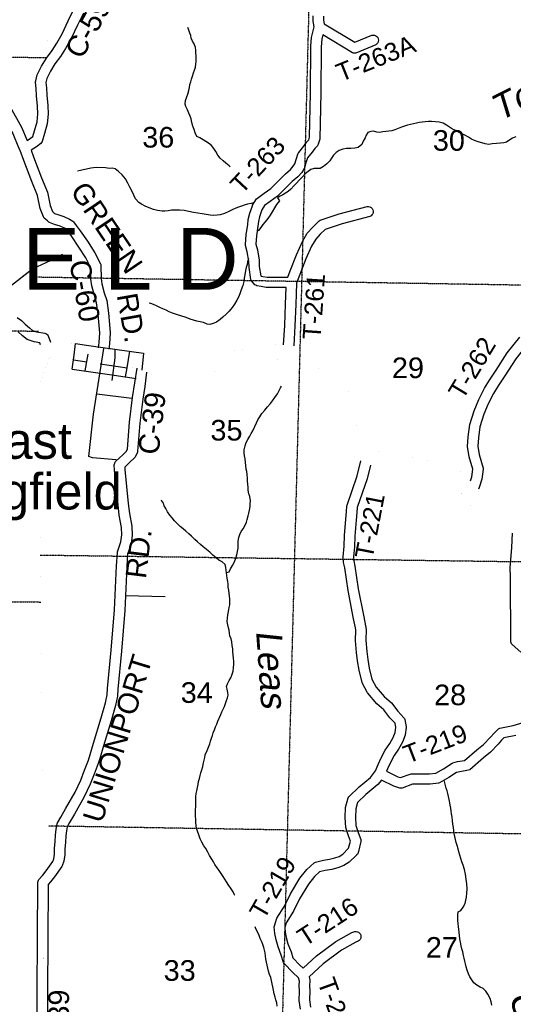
# Model space of a CAD drawing. Header units: feet. Extents: x -155 to 2562643, y -56 to 364810.
# Tile 82 of 121: x 2454557 to 2464126, y 277287 to 296381. Entities that reach past the tile are written whole.
import ezdxf
from ezdxf.enums import TextEntityAlignment as Align

# ---------------------------------------------------------------- set-up
doc = ezdxf.new("R2010")
doc.units = ezdxf.units.FT
doc.header["$MEASUREMENT"] = 0
for name, pattern in [('CENTER', [2, 1.25, -0.25, 0.25, -0.25]), ('HIDDEN', [0.375, 0.25, -0.125]), ('HIDDEN2', [0.1875, 0.125, -0.0625]), ('water', [0])]:
    doc.linetypes.add(name, pattern=pattern)
for name, color, linetype in [('COUNTY-LINE', 4, 'CENTER'), ('COUNTY-RD', 7, 'Continuous'), ('CR-TEXT', 7, 'Continuous'), ('HTEXT', 3, 'Continuous'), ('MTEXT', 2, 'Continuous'), ('RAILROAD', 6, 'Continuous'), ('SECTION', 8, 'HIDDEN2'), ('SECTION-TEXT', 8, 'Continuous'), ('STATE-RT', 2, 'Continuous'), ('STREET-RURAL', 14, 'Continuous'), ('TOWNSHIP', 9, 'HIDDEN'), ('TR-TEXT', 6, 'Continuous'), ('TWP-RD', 6, 'Continuous'), ('WATER-TEXT', 1, 'Continuous'), ('WATERWAY', 14, 'water')]:
    doc.layers.add(name, color=color, linetype=linetype)
doc.styles.add('ARIAL', font='arial.ttf')

msp = doc.modelspace()

# ---------------------------------------------------------------- linework, layer by layer
at = {"layer": 'COUNTY-LINE', "const_width": 0.04, "flags": 128}
msp.add_lwpolyline([(2451935.99, 183626.87), (2452186.29, 194241.17), (2452356.47, 199888.32), (2452356.47, 199888.32), (2452537.05, 210912.9), (2452642.86, 215853.49), (2452642.86, 215853.49), (2453052.69, 231900.41), (2453052.69, 231900.41), (2453184.69, 237232.8), (2453471.4, 253160.5), (2453471.4, 253160.5), (2453538.39, 256176.6), (2453568.21, 261539.59), (2453606.32, 263882.44), (2454823.35, 263908.45), (2454835.46, 264767.7), (2454835.46, 264767.7), (2455013.2, 277384.76), (2455009.22, 279887.93), (2455009.22, 279887.93), (2444652.57, 279864.08), (2438092.07, 280026.05), (2423207.96, 280172.56)], dxfattribs=at)
at = {"layer": 'COUNTY-RD'}
for points in [[(2454372.91, 294694.23), (2454591.34, 294299.18), (2454701.16, 294037.59), (2454769.28, 294082.04), (2454813.24, 294115.67), (2454846.7, 294229.04), (2454894.38, 294397.7), (2454910.86, 294553.71), (2454901.96, 294703.44), (2454881.52, 294903.81), (2454874.29, 295049.39), (2454865.53, 295171.11), (2454865.14, 295176.44), (2454866.65, 295192.85), (2454897.08, 295309.05), (2454980.03, 295480.11), (2455073.58, 295634.05), (2455183.37, 295784.04), (2455277.17, 295927.83), (2455379.74, 296106.45), (2455498.89, 296360.77), (2455609.13, 296583.92)], [(2455795.05, 296508.72), (2455679.12, 296274.04), (2455557.32, 296014.07), (2455447.78, 295823.3), (2455347.93, 295670.25), (2455240.04, 295522.85), (2455155.85, 295384.32), (2455085.59, 295239.42), (2455066.41, 295166.19), (2455066.54, 295164.38), (2455066.54, 295164.36), (2455073.93, 295061.54), (2455081.02, 294918.93), (2455101.36, 294719.52), (2455111.48, 294549.1), (2455091.48, 294359.72), (2455038.84, 294173.52), (2454992.83, 294017.64), (2454982.77, 293999.1), (2454969.05, 293983.06), (2454884.86, 293918.64), (2454777.1, 293848.32), (2454825.5, 293718.92), (2454977.97, 293316.94), (2455092.92, 293034.02), (2455148.82, 292775.74), (2455192.52, 292660.97), (2455233.72, 292624.81), (2455297.41, 292600.64), (2455415.25, 292567.7), (2455523.92, 292512.91), (2455585.85, 292472.75), (2455597.59, 292462.18), (2455653.72, 292392.83), (2455728.38, 292288.93), (2455868.48, 292083.43), (2456010.29, 291861.55), (2456124.5, 291646.98), (2456129.71, 291631.69), (2456132.39, 291615.78), (2456133.88, 291364.01), (2456148.63, 291259.24)], [(2456086.04, 290019.58), (2456097.84, 290118.07), (2456112.7, 290306.53), (2456100.06, 290453.29), (2456077.6, 290664.88), (2456047.71, 290890.87), (2456004.56, 291029.5), (2455952.39, 291218.52), (2455933.96, 291349.42), (2455932.59, 291581.88), (2455837.49, 291760.54), (2455701.56, 291973.22), (2455564.52, 292174.23), (2455494.65, 292271.46), (2455457.08, 292317.88), (2455424.2, 292339.21), (2455342.62, 292380.34), (2455234.87, 292410.46), (2455137.52, 292447.4), (2455122.17, 292456.63), (2455113.73, 292464.03), (2455113.71, 292464.04), (2455102.75, 292473.66), (2455095.37, 292480.13), (2455095.36, 292480.14), (2455032.75, 292535.09), (2455018.8, 292555.17), (2454956.54, 292718.68), (2454901.11, 292974.79), (2454791.79, 293243.83), (2454638.34, 293648.42), (2454565.6, 293842.9), (2454564.44, 293844.68), (2454561.61, 293853.33), (2454411.1, 294211.83)], [(2456148.63, 291259.24), (2456196.48, 291085.85), (2456243.75, 290934.01), (2456276.22, 290688.55), (2456299.16, 290472.42), (2456313.38, 290307.25), (2456296.9, 290098.3), (2456284.37, 289993.73)], [(2454505.19, 290604.81), (2454590.24, 290546.16), (2454665.16, 290478.66), (2454745.49, 290403.66), (2454807.72, 290351.74), (2454882.4, 290328.17), (2455044.05, 290303.22), (2455063.94, 290295.61), (2455081.79, 290283.98), (2455096.79, 290268.84), (2455108.26, 290250.89), (2455152.94, 290130.89)], [(2454960.95, 290073.33), (2454945.02, 290116.14), (2454836.78, 290132.85), (2454719.39, 290169.9), (2454702.26, 290179.27), (2454613.09, 290253.66), (2454529.96, 290331.26)], [(2454891.77, 276448.75), (2454909.65, 279657.29), (2454912.95, 279674.95), (2454919.35, 279691.75), (2454928.64, 279707.13), (2455002.26, 279790.66), (2455069.18, 279878.28), (2455197.93, 280058.89), (2455216.4, 280111.19), (2455229.7, 280201.55), (2455231.19, 280314.56), (2455246.63, 280440.44), (2455251.76, 280570.26), (2455264.18, 280680.85), (2455282, 280789.04), (2455288.32, 280806.46), (2455352.38, 280915.16), (2455442.61, 281074.87), (2455629.72, 281402.5), (2455739.27, 281634.41), (2455812.12, 281825.87), (2455892.5, 282022.83), (2455924.55, 282128.66), (2455989.65, 282354.47), (2456136.94, 282842.13), (2456217.48, 283132.53), (2456251.57, 283291.19), (2456258.48, 283411.95), (2456332.43, 284153.9), (2456393.11, 284935.97), (2456432.48, 285788.15), (2456451.57, 286046.55), (2456453.99, 286058.67), (2456518.45, 286252.7), (2456534.95, 286391.7), (2456529.99, 286535.05), (2456487.44, 286772.17), (2456462.63, 286973.82), (2456395.62, 287643.43), (2456391.05, 287748.94), (2456393.27, 287766.05), (2456398.38, 287782.52), (2456406.23, 287797.87), (2456416.6, 287811.66), (2456555.63, 287942.17), (2456623.59, 288008.2), (2456644.94, 288055.87), (2456686.03, 288578.68), (2456744.28, 289052.8), (2456836.14, 289624.7)], [(2457015.67, 289545.81), (2456981.08, 289265.98), (2456942.34, 289024.74), (2456885.07, 288558.64), (2456842.3, 288014.38), (2456838.05, 287997.73), (2456794.4, 287900.28), (2456783.52, 287884.73), (2456693.77, 287797.53)], [(2456693.77, 287797.53), (2456593.22, 287703.14), (2456595.18, 287657.73), (2456661.41, 286996), (2456685.27, 286802.06), (2456729.37, 286556.28), (2456735.35, 286383.32), (2456714.67, 286208.95), (2456649.65, 286013.26), (2456632.14, 285776.17), (2456592.75, 284923.61), (2456531.67, 284136.25), (2456457.92, 283396.31), (2456450.35, 283264.3), (2456411.78, 283084.75), (2456329.06, 282786.49), (2456181.47, 282297.85), (2456116.35, 282071.97), (2456081.2, 281955.91), (2455998.2, 281752.52), (2455923.43, 281556.01), (2455807.24, 281310.06), (2455616.51, 280976.09), (2455525.62, 280815.2), (2455474.8, 280728.98), (2455462.36, 280653.42), (2455451.32, 280555.14), (2455446.15, 280424.29), (2455431.03, 280301.03), (2455429.5, 280185.59), (2455411.44, 280062.87), (2455379.49, 279972.4), (2455373.02, 279959.96), (2455230.12, 279759.5), (2455156.94, 279663.68), (2455109.39, 279609.73), (2455091.89, 276470.66)]]:
    msp.add_lwpolyline(points, dxfattribs=at)
at = {"layer": 'RAILROAD', "const_width": 0.08}
msp.add_lwpolyline([(2452246.01, 289606.54), (2452749.04, 289802.94), (2453259.1, 290187.32), (2453801.22, 290725.86), (2454307.32, 291156.29), (2454809.42, 291548.69), (2455317.53, 291784.92), (2455387.54, 291826.97)], dxfattribs=at)
at = {"layer": 'RAILROAD'}
for points in [[(2455387.54, 291826.97), (2455317.53, 291784.92), (2454809.42, 291548.69), (2454307.32, 291156.29)], [(2455387.54, 291826.97), (2455317.53, 291784.92), (2454809.42, 291548.69), (2454576.38, 291366.57)]]:
    msp.add_lwpolyline(points, dxfattribs=at)
at = {"layer": 'SECTION'}
for points in [[(2460167.35, 296855.94), (2459327.85, 264706.28)], [(2439431.74, 295858.22), (2455082.51, 295646.45)], [(2473365.9, 291083.09), (2454910.44, 291386.38)], [(2454919.46, 290336.46), (2433893.77, 290465.75)], [(2454956.71, 286000.25), (2478791.99, 285670.05)], [(2433809.27, 285296.16), (2454964.54, 285088.53)], [(2486765.79, 280214.71), (2455117.38, 280743.49)]]:
    msp.add_lwpolyline(points, dxfattribs=at)
at = {"layer": 'STATE-RT', "color": 2, "linetype": 'Continuous', "const_width": 0.05}
for points in [[(2454960.95, 290073.33), (2454936.59, 290059.15), (2454885.57, 290001.83), (2454836.41, 289902.58), (2454814.54, 289845.12)], [(2457873.37, 289763.38), (2457802.31, 289750.07), (2457690.8, 289742.9), (2457552.27, 289737.01), (2457450.34, 289741.01), (2457369.56, 289746.66), (2457285.87, 289765.4), (2457201.35, 289791.58), (2457101.31, 289836.05), (2457009.4, 289878.29), (2456943.7, 289908.6), (2456876.96, 289922.7), (2456786.61, 289934.21), (2456591.19, 289959.38), (2456396.07, 289982.8), (2456186.3, 290003.33), (2456008.82, 290032.1), (2455794.42, 290063.14), (2455590.88, 290092.22), (2455375.22, 290121.74), (2455259.3, 290130.9), (2455162.46, 290131.74), (2455152.94, 290130.89)], [(2459670.56, 290076.05), (2459648.57, 290078.4), (2459500.36, 290089.61), (2459413.18, 290080.59), (2459300.59, 290060.08), (2459102.81, 290027.06), (2458918.13, 289994.1), (2458739.64, 289962.62), (2458566.55, 289920.74), (2458387.96, 289875.76), (2458230.45, 289835.86), (2458066.89, 289800.2), (2457921.1, 289772.32), (2457873.38, 289763.39)], [(2463295.1, 287441.83), (2463220.72, 287510.9), (2463109.39, 287612.52), (2463018.51, 287676.07), (2462923.45, 287721.8), (2462815.03, 287753), (2462647.42, 287792.2), (2462431.15, 287833.66), (2462206.76, 287876.19), (2461978.1, 287922.69), (2461723.67, 287973.17), (2461547.8, 288006.36), (2461411.35, 288035.53), (2461367.23, 288051.92), (2461322.53, 288083.39), (2461283.76, 288117.1), (2461260.7, 288150.58), (2461231.07, 288214.23), (2461158.76, 288372.98), (2461085.07, 288534.2), (2461040.25, 288640.68), (2461000.71, 288757.24), (2460963.25, 288878.68), (2460951.48, 288933.26), (2460940.01, 289059.86), (2460918.41, 289214.08), (2460887.47, 289347.29), (2460841.47, 289485.05), (2460788.78, 289610.11), (2460727.15, 289694.21), (2460645.31, 289778.26), (2460555.25, 289853.78), (2460450.06, 289916.7), (2460344.96, 289959.19), (2460242.42, 289994.71), (2460113.23, 290019.4), (2459985.45, 290040.44), (2459869.6, 290054.31)], [(2455131.62, 289838.53), (2454929.65, 289272.74), (2454864.39, 289137.33), (2454812.48, 289041.07), (2454752.05, 288951.02), (2454677.96, 288858), (2454588.73, 288776.04), (2454497.09, 288712.2)], [(2454814.55, 289845.13), (2454695.31, 289531.95), (2454703.68, 289532.08), (2454652.47, 289388.62), (2454597.09, 289273.71), (2454555.3, 289196.21)], [(2456836.14, 289624.7), (2456826.9, 289626.66), (2456748.49, 289636.65), (2456554.15, 289661.68), (2456363.59, 289684.54), (2456147.64, 289705.67), (2455963.32, 289735.56), (2455751.7, 289766.2), (2455549.32, 289795.12), (2455343.04, 289823.34), (2455246.16, 289831), (2455174.54, 289831.62), (2455145.44, 289829.02), (2455132.63, 289824.71), (2455111.65, 289782.36), (2455094.92, 289738.4)], [(2461170.14, 287823.79), (2461137.27, 287846.93), (2461058.24, 287915.64), (2460999.34, 288001.16), (2460958.57, 288088.75), (2460885.82, 288248.44), (2460810.33, 288413.62), (2460759.59, 288534.16), (2460715.27, 288664.82), (2460672.73, 288802.7), (2460654.36, 288887.94), (2460641.89, 289025.5), (2460623.17, 289159.24), (2460598.45, 289265.67), (2460560.55, 289379.15), (2460525.98, 289461.19), (2460497.57, 289499.97), (2460440.95, 289558.12), (2460380.77, 289608.58), (2460316.04, 289647.3), (2460239.58, 289678.21), (2460164.76, 289704.13), (2460060.69, 289724.02), (2459943.23, 289743.36), (2459798.81, 289760.64), (2459621.31, 289779.6), (2459504.52, 289788.43), (2459455.56, 289783.37), (2459352.17, 289764.54), (2459153.87, 289731.44), (2458970.55, 289698.72), (2458801.04, 289668.82), (2458638.45, 289629.48), (2458461.42, 289584.9), (2458299.27, 289543.82), (2458127.03, 289506.26), (2457976.88, 289477.56), (2457928.62, 289468.51)], [(2457928.63, 289468.52), (2457839.71, 289451.85), (2457706.8, 289443.3), (2457552.75, 289436.75), (2457433.98, 289441.43), (2457326.08, 289448.96), (2457208.59, 289475.28), (2457095.69, 289510.24), (2457015.67, 289545.81)], [(2464117.96, 286426.24), (2464085.11, 286423.61), (2463944.43, 286417.28), (2463830.5, 286417.93), (2463750.8, 286433.27), (2463662.9, 286473.67), (2463592.88, 286544.83), (2463527.76, 286634.93), (2463430.84, 286776.63), (2463318.33, 286937.05), (2463221.42, 287077.76), (2463174.5, 287140.05), (2463110.65, 287203.72), (2463017.52, 287290.2), (2462921.53, 287377.82), (2462866.53, 287416.27), (2462816.19, 287440.5), (2462739.35, 287462.6), (2462585, 287498.7), (2462374.97, 287538.96), (2462148.92, 287581.81), (2461919.02, 287628.57), (2461666.65, 287678.63), (2461488.62, 287712.24), (2461355.52, 287740.69)], [(2464213.71, 286734.87), (2464066.39, 286723.07), (2463938.55, 286717.32), (2463859.96, 286717.77), (2463843.12, 286721.01), (2463838.16, 286723.29), (2463822.68, 286739.01), (2463773.18, 286807.51), (2463677.46, 286947.45), (2463564.67, 287108.27), (2463464.88, 287253.16), (2463448.47, 287274.95)]]:
    msp.add_lwpolyline(points, dxfattribs=at)
at = {"layer": 'STREET-RURAL'}
for points in [[(2455610.46, 289875.2), (2455640.65, 290098.66)], [(2455640.65, 290098.66), (2455852.45, 290068.84)], [(2455852.45, 290068.84), (2456170.15, 290024.11)], [(2455574.24, 289607.07), (2455610.46, 289875.2)], [(2455824.63, 289570.49), (2455886.68, 289898.22)], [(2456442.84, 287834.06), (2456429.09, 287848.21), (2455970.31, 287884.89), (2455899.96, 287910.1), (2455990.62, 288730.52), (2456190.26, 290002.94)], [(2456170.15, 290024.11), (2456953.82, 289913.77), (2456926.15, 289586.38)], [(2456409.94, 289836.68), (2456404.74, 289991.08)], [(2456605.75, 289456.39), (2456640.83, 289629.63), (2456689.22, 289951.02)], [(2455598.55, 289787.01), (2455859.12, 289747.67)], [(2456119.69, 289708.32), (2456640.83, 289629.63)], [(2456347.44, 289381.77), (2456410.45, 289821.24), (2456409.94, 289836.68)], [(2455574.24, 289607.07), (2456389.21, 289488.02)], [(2456389.21, 289488.02), (2456811.56, 289426.32)], [(2456052.74, 289126.45), (2456733.65, 289038.91)], [(2456601.34, 285214.25), (2457378.29, 285195)]]:
    msp.add_lwpolyline(points, dxfattribs=at)
at = {"layer": 'TOWNSHIP', "const_width": 0.03, "flags": 128}
msp.add_lwpolyline([(2455009.22, 279887.93), (2454910.37, 291395.09), (2455132.7, 296885.91), (2455132.7, 296885.91), (2454285.84, 296890.94), (2454621.89, 323381.77), (2454621.89, 323381.77), (2454632.61, 328014.9)], dxfattribs=at)
at = {"layer": 'TWP-RD'}
for points in [[(2459014.87, 292616.62), (2459016.96, 292625.13), (2459019.11, 292629.04), (2459068.25, 292772.99), (2459073.04, 292783.13), (2459149.96, 292907.65), (2459163.9, 292922.44), (2459296.85, 293015.86), (2459426.58, 293108.76), (2459706.61, 293390.43), (2459808.4, 293475.32), (2459861.3, 293538.19), (2459889.6, 293583.37), (2459914.99, 293668.54), (2459956.92, 293793.28), (2459965.43, 293808.82), (2460063.43, 293930.52), (2460121.16, 294013.25), (2460160.73, 294053.9), (2460175.11, 294103.87), (2460195.43, 294963.54), (2460199.71, 295866.14), (2460214.79, 296034.85), (2460268.18, 296243.22), (2460245.35, 296351.73), (2460243.96, 296457.03)], [(2460444.04, 296452.77), (2460445.07, 296373.84), (2460459.75, 296304.04), (2461055.35, 295943.53), (2461383.12, 296080.25), (2461409.21, 296083.75), (2461435.34, 296080.38), (2461459.69, 296070.36), (2461480.61, 296054.39), (2461496.7, 296033.53), (2461506.83, 296009.24), (2461510.33, 295983.15), (2461506.96, 295957.02), (2461496.94, 295932.67), (2461480.97, 295911.75), (2461460.11, 295895.66), (2461074.6, 295734.85), (2461051.32, 295731.09), (2461027.78, 295732.85), (2461005.32, 295740.03), (2460434.27, 296085.67)], [(2460434.27, 296085.67), (2460412.55, 296000.9), (2460399.67, 295856.75), (2460395.41, 294960.7), (2460374.6, 294079.81), (2460372.65, 294067.1), (2460343.7, 293966.56), (2460336.65, 293951.75), (2460327.27, 293938.27), (2460275.85, 293885.44), (2460223.51, 293810.44), (2460137.98, 293704.21), (2460105.67, 293608.1), (2460075.47, 293506.76), (2460069.9, 293494.44), (2460023.36, 293420.14), (2459950.05, 293333.03), (2459841.87, 293242.81), (2459556.61, 292955.88), (2459412.56, 292852.73), (2459303.99, 292776.44), (2459252.07, 292692.39), (2459206.97, 292560.29), (2459184.92, 292470.64), (2459174.71, 292374.98), (2459147.4, 292192.44), (2459137.01, 292029.46), (2459163.96, 291918.65), (2459196.02, 291719.24), (2459201.66, 291594.79), (2459229.08, 291416.14), (2459235.85, 291408.73), (2459272.24, 291400.93), (2459354.45, 291387.8), (2459753.77, 291385.1), (2459800.93, 291513.3), (2459922.44, 291820.72), (2460038.1, 292076.79), (2460131.75, 292243.64), (2460236.71, 292360.48), (2460364.27, 292480.44), (2460382.58, 292491.46), (2460751.04, 292617.15), (2461294.2, 292758.84), (2461320.54, 292758.67), (2461345.92, 292751.69), (2461368.63, 292738.38), (2461387.13, 292719.64), (2461400.15, 292696.74), (2461406.79, 292671.27), (2461406.62, 292644.93), (2461399.64, 292619.55), (2461386.33, 292596.84), (2461367.59, 292578.34), (2461344.69, 292565.32), (2460808.65, 292425.49), (2460477.74, 292312.61), (2460379.86, 292220.55), (2460295.33, 292126.45), (2460216.78, 291986.51), (2460106.68, 291742.76), (2459987.81, 291442.01), (2459924.16, 291268.99), (2459910.24, 290857.93), (2459893.58, 290441.73), (2459869.6, 290054.31)], [(2459670.56, 290076.05), (2459693.82, 290451.9), (2459710.38, 290865.32), (2459721.21, 291185.31), (2459337.91, 291187.9), (2459235.49, 291204.27), (2459152.51, 291222.04), (2459133.55, 291230.45), (2459116.73, 291242.57), (2459054.35, 291310.9), (2459044.18, 291327.71), (2459037.48, 291346.17), (2459002.34, 291575.04), (2458996.74, 291698.78), (2458967.76, 291879.07), (2458937.28, 292004.35), (2458935.96, 292019.43), (2458948.34, 292213.63), (2458976.29, 292400.4), (2458987.48, 292505.29), (2459012.36, 292606.43), (2459012.89, 292610.83), (2459014.87, 292616.62)], [(2464540.94, 290300.71), (2464411.81, 290109.97), (2464172.33, 289803.25), (2463962.34, 289474.89), (2463830.92, 289279.1), (2463740, 289134.73), (2463638.44, 288934.58), (2463554.35, 288730.97), (2463479.2, 288487.27), (2463447.87, 288274.58), (2463439.02, 288113.91), (2463466.71, 287950.09), (2463539.44, 287686.11), (2463540.87, 287666.45), (2463516.64, 287471.96), (2463460.79, 287307.94), (2463448.47, 287274.95)], [(2463295.1, 287441.83), (2463320.7, 287517.02), (2463338.73, 287661.66), (2463271.19, 287906.76), (2463238.1, 288102.6), (2463248.67, 288294.69), (2463283.56, 288531.56), (2463365.96, 288798.76), (2463456.56, 289018.13), (2463565.84, 289233.49), (2463663.24, 289388.14), (2463795.04, 289584.51), (2464008.91, 289918.93), (2464249.99, 290227.7)], [(2461106.96, 283947.33), (2461088.51, 284106.67), (2461066.81, 284342.25), (2461074, 284542.29), (2461065.38, 284590.18), (2461029.25, 284761.14), (2460921.4, 285309.57), (2460857.61, 285749.06), (2460835.76, 285857.18), (2460825.07, 285965.95), (2460845.21, 286174.14), (2460856.46, 286379.26), (2460878.61, 286694.83), (2460894.69, 286838.8), (2460901.54, 286951.19), (2460904.12, 286964.3), (2461097.77, 287534.16), (2461170.14, 287823.79)], [(2461355.52, 287740.69), (2461289.79, 287477.64), (2461099.95, 286918.97), (2461094.01, 286821.6), (2461077.83, 286676.72), (2461056.08, 286366.79), (2461044.69, 286159.03), (2461026.01, 285966.1), (2461033.8, 285886.86), (2461054.75, 285783.26), (2461118.6, 285343.26), (2461225.22, 284801.11), (2461261.68, 284628.58), (2461274.64, 284556.59), (2461267.15, 284347.85), (2461287.45, 284127.35), (2461305.12, 283974.75), (2461332.46, 283805.01), (2461383.65, 283595.12), (2461467.2, 283435.08), (2461619.79, 283257.2), (2461761.32, 283133.41), (2461886.7, 282972.78), (2462006.09, 282844.31), (2462016.27, 282827.96), (2462023.14, 282809.98), (2462047.74, 282669.16), (2462048.07, 282654.05), (2462030.02, 282514.68), (2462027.41, 282503.96), (2461979.9, 282373.53), (2461899.49, 282236.11), (2461815.83, 282109.95), (2461743.27, 281977.48), (2461687.21, 281855.64), (2461668.69, 281810.33), (2461885.37, 281701.42), (2461941.52, 281683.55), (2462124.9, 281751.64), (2462142.61, 281754.8), (2462503.66, 281753.72), (2462621.24, 281768.43), (2462772.39, 281855.53), (2462937.67, 281962.77), (2462952.18, 281969.2), (2463044.33, 281993.59), (2463181.15, 282016.04), (2463418.6, 282220.69), (2463549.4, 282325.53), (2463683.49, 282467.16), (2463752.46, 282546.37), (2463837.43, 282626.4), (2463862.22, 282639.24), (2464125.11, 282692.68), (2464399.01, 282774.77)], [(2464095.5, 286145.79), (2464109.77, 286425.58)], [(2464273.83, 284114.13), (2464104.96, 284262.28), (2464092.3, 284279.31), (2464083.49, 284298.63), (2464078.93, 284319.35), (2464072.6, 285575.51), (2464064.12, 285753.91), (2464095.5, 286145.79)], [(2459998.44, 277192.37), (2459976.59, 277362.22), (2459978.33, 277542.34), (2459972.81, 277649.34), (2459978.91, 277738.27), (2459964.22, 277799.42), (2459848.68, 277905.2), (2459684.01, 278076.09), (2459672.01, 278096.53), (2459627.95, 278241.4), (2459565.03, 278398.83), (2459529.12, 278538.94), (2459503.9, 278659.01), (2459493.06, 278789.13), (2459495.34, 278808.88), (2459542.56, 278954.58), (2459687.74, 279189.28), (2459808.42, 279430.68), (2459988.12, 279730.29), (2460124.92, 279903.35), (2460265.08, 280033.66), (2460289.07, 280046.15), (2460444.56, 280079.48), (2460563.89, 280098.78), (2460665.18, 280126.05), (2460751.31, 280156.08), (2460818.52, 280201.16), (2460933.76, 280312.99), (2460967.45, 280451.23), (2460931.24, 280555.3), (2460876.6, 280716.54), (2460867.45, 280910.67), (2460873.62, 281104.16), (2460921.96, 281289.46), (2460936.35, 281313.72), (2461136.46, 281502.02), (2461356.38, 281688.42), (2461453.81, 281813.19), (2461503.71, 281935.3), (2461564.5, 282067.43), (2461644.47, 282213.44), (2461729.71, 282341.97), (2461798.16, 282458.95), (2461833.81, 282556.82), (2461846.81, 282657.17), (2461832.88, 282736.9), (2461734.34, 282842.94), (2461615.35, 282995.38), (2461477.33, 283116.1), (2461304.23, 283317.89), (2461297.84, 283327.33), (2461197.93, 283518.71), (2461193.66, 283530.05), (2461136.28, 283765.34), (2461106.96, 283947.33)], [(2464173.84, 282498.5), (2463943.66, 282451.71), (2463896.79, 282407.56), (2463831.59, 282332.68), (2463685.19, 282178.05), (2463546.47, 282066.87), (2463279.95, 281837.16), (2463254.94, 281825.48), (2463086.21, 281797.79), (2463026.47, 281781.98), (2462876.82, 281684.87), (2462694.94, 281580.07), (2462676, 281573.72), (2462515.82, 281553.68), (2462169.11, 281554.72), (2461968.43, 281480.2), (2461946.41, 281477.22), (2461924.29, 281479.15), (2461809.66, 281515.64), (2461569.48, 281636.36), (2461501.36, 281549.13), (2461269.73, 281352.8), (2461104.66, 281197.47), (2461072.8, 281075.37), (2461067.61, 280912.19), (2461075.06, 280754.07), (2461120.4, 280620.26), (2461169.19, 280480.02), (2461171.93, 280461.03), (2461171.02, 280441.87), (2461123.9, 280248.54), (2461123.87, 280246.62), (2461120.8, 280235.82), (2461118.12, 280224.82), (2461117.19, 280223.12), (2461116.67, 280221.29), (2461110.93, 280211.69), (2461105.48, 280201.73), (2461104.15, 280200.34), (2461103.17, 280198.7), (2461095.14, 280190.91), (2461087.29, 280182.69), (2461085.63, 280181.68), (2460944.88, 280045.1), (2460841.39, 279975.68), (2460724.18, 279934.81), (2460605.96, 279902.98), (2460481.51, 279882.86), (2460371.17, 279859.21), (2460272.32, 279767.31), (2460153.01, 279616.38), (2459983.88, 279334.38), (2459862.58, 279091.75), (2459725.36, 278869.92), (2459694.86, 278775.8), (2459702.18, 278687.97), (2459723.94, 278584.35), (2459755.55, 278461.03), (2459816.83, 278307.73), (2459852.92, 278189.03), (2459988.36, 278048.48), (2460053.91, 277988.46), (2460310.84, 278226.39), (2460685.29, 278504.9), (2460992.68, 278676.54), (2461051.25, 278697.15), (2461077.51, 278699.16), (2461103.38, 278694.32), (2461127.13, 278682.93), (2461147.12, 278665.79), (2461161.99, 278644.06), (2461170.73, 278619.23), (2461172.74, 278592.97), (2461167.9, 278567.1), (2461156.51, 278543.35), (2461139.37, 278523.36), (2461117.64, 278508.49), (2461075.22, 278493.56), (2460794.19, 278336.64), (2460438.83, 278072.33), (2460165.21, 277818.95), (2460178.73, 277762.69), (2460180.01, 277747.49), (2460173.17, 277647.65), (2460178.37, 277546.53), (2460176.71, 277374.08), (2460194.98, 277232.05)]]:
    msp.add_lwpolyline(points, dxfattribs=at)
at = {"layer": 'WATERWAY'}
for points in [[(2458636.4, 293525.74), (2458615.18, 293547.93), (2458552.19, 293599.22), (2458501.36, 293642.66), (2458442.33, 293698.02), (2458397.36, 293753.59), (2458360.23, 293823.33), (2458319.22, 293882.97), (2458276.2, 293942.59), (2458215.27, 293989.89), (2458164.64, 294019.28), (2458111.97, 294050.64), (2458049.15, 294089.89), (2457990.48, 294119.15), (2457957.42, 294184.94), (2457938.45, 294248.91), (2457915.37, 294318.85), (2457894.28, 294390.83), (2457879.3, 294456.87), (2457862.45, 294512.85), (2457837.56, 294568.71), (2457810.56, 294632.57), (2457777.53, 294696.34), (2457764.78, 294746.35), (2457773.87, 294814.75), (2457797.02, 294883.35), (2457816.38, 294935.84), (2457837.44, 295010.44), (2457846.73, 295064.78), (2457857.97, 295123.17), (2457871.33, 295173.56), (2457888.63, 295230.03), (2457909.94, 295286.56), (2457929.13, 295351.09), (2457944.5, 295401.51), (2457961.77, 295459.99), (2457973.01, 295518.38), (2457976.32, 295568.62), (2457977.63, 295618.84), (2457978.8, 295679.09), (2457973.92, 295741.26), (2457971.21, 295791.42), (2457971.21, 295791.42), (2457962.45, 295843.5), (2457939.38, 295913.44), (2457908.52, 295965.2), (2457883.61, 296023.06), (2457872.84, 296075.11), (2457851.86, 296139.06), (2457830.99, 296194.98), (2457816.46, 296228.9)], [(2464174.24, 294108.32), (2464112.28, 294085.33), (2464060.5, 294052.46), (2463994.81, 294009.34), (2463942.78, 293994.53), (2463876.55, 293989.56), (2463798.33, 293980.39), (2463718.1, 293971.2), (2463649.89, 293964.19), (2463579.45, 293973.21), (2463516.88, 293994.39), (2463444.27, 294015.42), (2463375.67, 294036.52), (2463317, 294065.79), (2463254.18, 294105.03), (2463185.35, 294142.19), (2463134.78, 294167.55), (2463065.98, 294202.7), (2463009.32, 294232), (2462946.64, 294261.21), (2462889.89, 294296.53), (2462833.1, 294335.86), (2462764.27, 294373.01), (2462685.66, 294391.95), (2462615.19, 294402.98), (2462542.8, 294407.96), (2462480.56, 294405.05), (2462418.35, 294400.13), (2462356.17, 294393.21), (2462300.02, 294386.37), (2462245.9, 294377.55), (2462189.82, 294364.69), (2462129.73, 294351.78), (2462071.68, 294336.88), (2462017.7, 294318.03), (2461957.75, 294295.07), (2461895.85, 294268.08), (2461831.88, 294245.06), (2461773.86, 294228.16), (2461773.86, 294228.16), (2461715.75, 294217.28), (2461657.59, 294210.41), (2461595.4, 294203.49), (2461531.21, 294196.54), (2461480.94, 294199.82), (2461418.43, 294216.99), (2461362.19, 294216.17), (2461306.26, 294193.28), (2461272.84, 294140.59), (2461251.44, 294090.08), (2461218.22, 294023.34), (2461186.92, 293962.65), (2461119.41, 293905.46), (2461053.32, 293890.44), (2460973.06, 293883.26), (2460890.71, 293882.06), (2460820.55, 293871.01), (2460752.65, 293841.92), (2460694.94, 293802.93), (2460639.37, 293753.94), (2460601.96, 293699.18), (2460570.55, 293646.52), (2460509.12, 293585.4), (2460445.57, 293532.27), (2460383.78, 293497.25), (2460321.55, 293494.34), (2460263.3, 293493.49), (2460203.26, 293476.56), (2460147.53, 293439.61), (2460091.9, 293394.63), (2460030.56, 293327.49), (2459975.16, 293266.45), (2459919.7, 293209.42), (2459872.19, 293158.54), (2459812.78, 293097.44), (2459761.17, 293052.52), (2459709.45, 293015.63), (2459657.64, 292984.76), (2459605.76, 292959.92), (2459551.49, 292927.38)], [(2459087.75, 292829.51), (2459047.21, 292819.31), (2458971.05, 292806.16), (2458911.05, 292787.22), (2458855.09, 292766.33), (2458801.14, 292745.47), (2458747.16, 292726.62), (2458691.28, 292699.71), (2458613.45, 292662.44), (2458529.62, 292623.08), (2458441.55, 292599.71), (2458387.43, 292590.9), (2458321.21, 292585.92), (2458248.81, 292590.9), (2458170.28, 292603.82), (2458091.73, 292618.74), (2458013.2, 292631.66), (2457926.63, 292644.46), (2457835.97, 292663.23), (2457745.36, 292677.98), (2457656.81, 292688.74), (2457574.43, 292689.56), (2457500.17, 292684.47), (2457431.97, 292677.45), (2457371.79, 292670.56), (2457317.56, 292669.77), (2457229.02, 292680.54), (2457148.34, 292703.47), (2457065.54, 292734.39), (2456988.74, 292767.41), (2456919.95, 292802.56), (2456867.22, 292837.94), (2456803.95, 292909.3), (2456768.82, 292979.07), (2456731.5, 293062.86), (2456694.31, 293136.61), (2456655.08, 293212.34), (2456605.68, 293297.96), (2456542.32, 293375.35), (2456473.11, 293440.61), (2456408.11, 293491.87), (2456347.68, 293503.04), (2456297.52, 293498.3), (2456219.05, 293507.21), (2456040.15, 293514.65), (2455987.98, 293509.88), (2455937.85, 293503.13), (2455851.76, 293481.81), (2455787.66, 293468.83), (2455737.61, 293456.06), (2455679.53, 293443.17), (2455677.52, 293443.14)], [(2459555.79, 292929.95), (2459590.95, 292869.35), (2459537.67, 292800.31), (2459494.43, 292731.42), (2459453.28, 292656.53), (2459413.98, 292593.72), (2459364.71, 292524.74), (2459317.35, 292463.82), (2459271.88, 292410.95), (2459228.47, 292354.11), (2459185.15, 292291.23), (2459178.34, 292278.93)], [(2458989.36, 291749.29), (2458974.57, 291687.83), (2458963.3, 291631.45), (2458950.05, 291573.03), (2458936.72, 291520.63), (2458919.87, 291432.04), (2458910.67, 291371.68), (2458901.6, 291301.27), (2458880.57, 291224.67), (2458851.59, 291141.92), (2458826.51, 291067.27), (2458797.28, 291002.6), (2458763.97, 290941.88), (2458718.81, 290866.93), (2458675.57, 290798.04), (2458620.25, 290730.98), (2458556.84, 290667.82), (2458497.37, 290610.73), (2458441.74, 290565.76), (2458370.08, 290518.54), (2458304.21, 290487.47), (2458242.17, 290470.5), (2458189.87, 290475.77), (2458119.12, 290506.87), (2458052.64, 290519.96), (2457988.17, 290533.09), (2457923.59, 290554.24), (2457859.04, 290573.38), (2457786.28, 290604.45), (2457598.62, 290663.98), (2457521.93, 290688.97), (2457455.26, 290716.11), (2457396.59, 290745.38), (2457331.87, 290776.57), (2457275.26, 290801.85), (2457210.54, 290833.04), (2457151.93, 290858.29), (2457099.46, 290875.61), (2457069.16, 290887.21)], [(2458567.06, 285662.21), (2458620.38, 285671.18), (2458645.63, 285733.79), (2458684.9, 285798.61), (2458718.07, 285869.36), (2458749.23, 285940.09), (2458768.48, 286000.6), (2458781.61, 286067.05), (2458790.74, 286133.44), (2458793.86, 286197.74), (2458794.86, 286270.04), (2458807.91, 286342.51), (2458827.22, 286399.01), (2458852.57, 286453.59), (2458885.96, 286508.28), (2458921.31, 286567.02), (2458952.5, 286635.74), (2458967.87, 286686.16), (2458988.93, 286760.76), (2459000.28, 286811.12), (2459009.48, 286871.49), (2459022.56, 286941.95), (2459027.86, 286994.23), (2459029.09, 287050.47), (2459015.89, 287132.6), (2459001.05, 287188.61), (2458988.02, 287258.69), (2458983.28, 287310.83), (2458980.37, 287375.04), (2458975.55, 287433.2), (2458970.83, 287483.32), (2458963.74, 287559.52), (2458956.91, 287617.65), (2458950.18, 287667.75), (2458943.21, 287735.91), (2458936.37, 287794.04), (2458925.35, 287864.16), (2458914.49, 287922.23), (2458909.64, 287982.39), (2458908.8, 288042.62), (2458925.82, 288119.16), (2458949.05, 288181.74), (2458982.39, 288240.45), (2459017.67, 288303.21), (2459047.05, 288357.85), (2459076.48, 288408.47), (2459146.61, 288566.1), (2459174, 288618.7), (2459209.29, 288681.45), (2459252.61, 288744.32), (2459307.98, 288807.37), (2459361.32, 288872.39), (2459416.67, 288937.45), (2459460.16, 288988.27), (2459505.4, 289057.2), (2459552.63, 289128.16), (2459582.06, 289178.78), (2459615.31, 289243.51), (2459633, 289271.88)], [(2458724.35, 279405.25), (2458721.59, 279412.14), (2458696.7, 279468), (2458655.72, 279525.64), (2458612.64, 279589.26), (2458563.4, 279662.84), (2458499.69, 279766.33), (2458464.73, 279824.05), (2458421.77, 279879.65), (2458384.86, 279933.33), (2458341.78, 279996.95), (2458314.95, 280048.77), (2458284.09, 280100.53), (2458238.87, 280174.16), (2458201.79, 280239.88), (2458162.68, 280307.59), (2458127.78, 280361.29), (2458090.67, 280429.02), (2458055.58, 280496.78), (2458026.37, 280574.66), (2458003.32, 280642.6), (2457986.45, 280700.58), (2457977.71, 280750.65), (2457972.72, 280820.85), (2457969.9, 280879.04), (2457967.19, 280929.2), (2457966.18, 281001.47), (2457967.44, 281055.7), (2457968.52, 281121.97), (2457968.52, 281121.97), (2457971.56, 281192.29), (2457972.59, 281262.58), (2457973.9, 281312.8), (2457979.04, 281377.12), (2457988.35, 281429.46), (2458003.55, 281491.93), (2458016.8, 281550.35), (2458026.09, 281604.69), (2458039.31, 281665.12), (2458052.56, 281723.54), (2458065.9, 281775.94), (2458085.17, 281834.44), (2458104.33, 281900.98), (2458121.49, 281967.49), (2458134.82, 282019.89), (2458144.17, 282070.22), (2458155.49, 282122.59), (2458192.45, 282209.46), (2458217.64, 282276.08), (2458240.88, 282338.66), (2458256.22, 282391.09), (2458275.52, 282447.59), (2458292.84, 282502.05), (2458310.22, 282552.5), (2458331.56, 282607.02), (2458352.85, 282665.56), (2458376.17, 282722.12), (2458397.51, 282776.64), (2458455.97, 282905.99), (2458477.34, 282958.5), (2458524.15, 283059.57), (2458547.44, 283118.14), (2458564.71, 283176.61), (2458588.08, 283229.16), (2458595.36, 283283.47), (2458590.65, 283333.6), (2458575.69, 283397.64), (2458568.94, 283449.74), (2458586.29, 283502.2), (2458619.52, 283568.94), (2458648.95, 283619.56), (2458670.34, 283670.07), (2458693.38, 283746.7), (2458704.48, 283815.13), (2458707.52, 283885.45), (2458706.77, 283939.65), (2458704.03, 283991.81), (2458697.03, 284061.99), (2458690.14, 284124.13), (2458687.32, 284182.32), (2458678.39, 284246.44), (2458667.39, 284314.55), (2458656.49, 284376.64), (2458631.63, 284430.49), (2458624.85, 284484.6), (2458616.03, 284540.69), (2458603.28, 284590.71), (2458590.42, 284648.75), (2458581.49, 284712.87), (2458584.64, 284775.16), (2458591.78, 284839.51), (2458602.94, 284903.93), (2458619.93, 284982.48), (2458631.22, 285036.85), (2458632.45, 285093.09), (2458629.68, 285147.26), (2458624.91, 285201.41), (2458616.1, 285257.5), (2458609.26, 285315.63), (2458600.39, 285375.74), (2458595.59, 285431.88), (2458588.84, 285483.99), (2458581.92, 285548.14), (2458575.11, 285604.26), (2458568.38, 285654.36), (2458559.62, 285706.44), (2458552.87, 285758.54), (2458539.98, 285818.59), (2458479.05, 285865.9), (2458420.27, 285903.2), (2458363.42, 285946.55), (2458302.43, 285997.87), (2458241.39, 286053.2), (2458178.35, 286108.51), (2458115.41, 286155.79), (2458064.55, 286201.23), (2458003.57, 286252.55), (2457952.71, 286298), (2457887.52, 286363.31), (2457836.66, 286408.76), (2457775.65, 286462.09), (2457724.82, 286505.52), (2457669.89, 286554.92), (2457608.79, 286614.27), (2457557.85, 286665.74), (2457512.91, 286719.3), (2457467.99, 286770.86), (2457420.88, 286836.43), (2457387.84, 286900.21), (2457356.96, 286953.97), (2457356.96, 286953.97), (2457344.18, 287005.99), (2457307.27, 287059.67), (2457301.19, 287063.6)], [(2463711.53, 277271.75), (2463694.54, 277337.76), (2463675.63, 277397.72), (2463632.24, 277483.43), (2463595.28, 277541.13), (2463538.34, 277590.5), (2463485.67, 277621.86), (2463420.87, 277659.07), (2463361.95, 277706.41), (2463318.96, 277764.01), (2463286.01, 277821.76), (2463259.09, 277879.6), (2463232, 277949.48), (2463210.99, 278015.44), (2463196.15, 278071.44), (2463183.34, 278125.47), (2463170.48, 278183.51), (2463159.71, 278235.56), (2463146.71, 278303.64), (2463129.77, 278365.64), (2463116.94, 278421.67), (2463099.92, 278489.69), (2463090.99, 278553.82), (2463084.07, 278617.97), (2463075.09, 278686.1), (2463068.28, 278742.23), (2463063.56, 278792.35), (2463054.63, 278856.48), (2463051.82, 278914.66), (2463049.05, 278968.84), (2463050.33, 279021.06), (2463055.49, 279083.38), (2463111.45, 279104.27), (2463156.76, 279169.17), (2463189.87, 279243.94), (2463205.1, 279304.4), (2463218.32, 279364.83), (2463225.32, 279439.22), (2463228.11, 279527.61), (2463222.75, 279623.91), (2463213.43, 279716.13), (2463198.05, 279810.28), (2463176.71, 279900.32), (2463153.47, 279982.31), (2463130.4, 280052.25), (2463111.46, 280114.22), (2463090.45, 280180.17), (2463071.5, 280242.14), (2463054.57, 280304.14), (2463037.61, 280368.15), (2463020.7, 280428.14), (2463005.86, 280484.14), (2462990.99, 280542.16), (2462980.16, 280598.22), (2462971.32, 280656.32), (2462964.45, 280716.46), (2462955.52, 280780.58), (2462948.49, 280852.76), (2462939.53, 280918.89), (2462930.66, 280979), (2462921.85, 281035.09), (2462915.04, 281091.21), (2462904.21, 281147.27), (2462893.47, 281197.31), (2462882.56, 281259.4), (2462867.66, 281319.42), (2462854.83, 281375.45), (2462842.02, 281429.48), (2462823.22, 281481.41), (2462789.35, 281605.41), (2462788.45, 281608.95)], [(2459551.21, 277253.66), (2459540.33, 277313.74), (2459525.4, 277375.77), (2459508.6, 277427.73), (2459491.64, 277491.74), (2459478.58, 277563.83), (2459465.67, 277625.89), (2459452.8, 277683.93), (2459439.86, 277747.99), (2459422.92, 277809.99), (2459402.06, 277865.91), (2459379.09, 277927.82), (2459368.19, 277989.9), (2459355.32, 278047.95), (2459342.49, 278103.98), (2459331.58, 278166.07), (2459324.83, 278218.17), (2459313.89, 278282.27), (2459303.12, 278334.31), (2459290.32, 278388.34), (2459269.45, 278444.26), (2459248.61, 278498.17), (2459221.57, 278564.04), (2459200.7, 278619.95), (2459173.76, 278679.8), (2459136.59, 278751.54), (2459120.4, 278787.5)]]:
    msp.add_lwpolyline(points, dxfattribs=at)

# ---------------------------------------------------------------- texts
at = {"layer": 'CR-TEXT', "style": 'ARIAL'}
for s, rotation, p in [('C-59', 61, (2455865.9, 295536.64)), ('GREEN', 304, (2455424.54, 292994.69)), ('C-60', 280, (2455399.69, 291664.74)), ('RD.', 280, (2456317.95, 291020.89)), ('C-39', 83, (2457364.35, 287914.74)), ('RD.', 83, (2457121.61, 285513.57)), ('UNIONPORT', 73, (2456268.09, 280746.14)), ('C-39', 90, (2455633.41, 276362.6))]:
    msp.add_text(s, height=400, rotation=rotation, dxfattribs=at).set_placement(p, align=Align.BOTTOM_LEFT)
at = {"layer": 'HTEXT', "style": 'ARIAL'}
msp.add_text('S P R I  N G F I  E L D', height=1200, dxfattribs=at).set_placement((2450417.61, 291743.67), align=Align.MIDDLE_CENTER)
at = {"layer": 'MTEXT', "style": 'ARIAL'}
for s, p in [('East', (2453612.16, 287655.9)), ('Springfield', (2451914.33, 286672.88))]:
    msp.add_text(s, height=700, dxfattribs=at).set_placement(p, align=Align.BOTTOM_LEFT)
at = {"layer": 'SECTION-TEXT', "style": 'ARIAL'}
for s, p in [('36', (2457243.53, 293781.74)), ('30', (2462876.88, 293719.69)), ('29', (2462083.63, 289310.52)), ('35', (2458565, 288099.78)), ('34', (2457988.99, 283012.49)), ('28', (2462900.48, 282967.2)), ('27', (2462740.31, 278070.25)), ('33', (2457658.6, 277622.9))]:
    msp.add_text(s, height=400, dxfattribs=at).set_placement(p, align=Align.BOTTOM_CENTER)
at = {"layer": 'TR-TEXT', "style": 'ARIAL'}
for s, rotation, p in [('T-263A', 22, (2460819.8, 295072.83)), ('T-263', 47, (2458940.1, 292907.1)), ('T-261', 86, (2460492.88, 290163.47)), ('T-262', 59, (2463236.45, 288937.53)), ('T-221', 79, (2461497.17, 285884.84)), ('T-219', 21, (2462116, 281851.16)), ('T-219', 60, (2459384.03, 278856.51)), ('T-216', 33, (2460142.9, 278307.78)), ('T-216', 290, (2460224.63, 277689.01))]:
    msp.add_text(s, height=350, rotation=rotation, dxfattribs=at).set_placement(p, align=Align.BOTTOM_LEFT)
at = {"layer": 'WATER-TEXT', "style": 'ARIAL', "oblique": 10}
for s, rotation, p in [('Town', 27, (2464677.65, 294652.29)), ('Leas', 274, (2459041.59, 283764.87)), ('Grassy', 285, (2464185.48, 276359.64))]:
    msp.add_text(s, height=500, rotation=rotation, dxfattribs=at).set_placement(p, align=Align.BOTTOM_CENTER)

doc.saveas('drawing.dxf')
